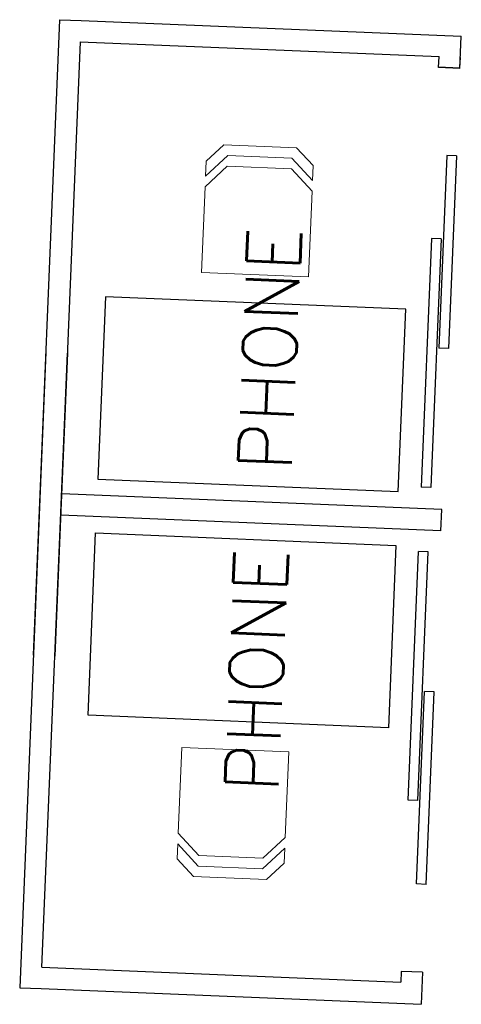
# Model space of a CAD drawing. Header units: millimetres. Extents: x 941089 to 2922714, y 799810 to 1997150.
# Tile 99 of 99: x 2915308 to 2917370, y 1002791 to 1007389. Entities that reach past the tile are written whole.
import ezdxf
from ezdxf.enums import TextEntityAlignment as Align

# ---------------------------------------------------------------- set-up
doc = ezdxf.new("R2010")
doc.units = ezdxf.units.MM
doc.header["$LTSCALE"] = 10
doc.linetypes.add('DASHDOT', pattern=[1, 0.5, -0.25, 0, -0.25])
doc.linetypes.add('FO-00 - FURN$0$HIDDEN2', pattern=[0.1875, 0.125, -0.0625])
for name, color, linetype in [('FO-00 - FURN$0$A223G-WALL-PART', 3, 'Continuous'), ('FO-00 - FURN$0$A700G-FUR-GEN', 1, 'Continuous'), ('REVISION', 1, 'DASHDOT')]:
    doc.layers.add(name, color=color, linetype=linetype)
doc.layers.add('FO-00 - FURN$0$FIT OUT HATCH', color=7, linetype='FO-00 - FURN$0$HIDDEN2', true_color=0xc8e389)
doc.styles.add('FO-00 - FURN$0$Standard', font='romans.shx', dxfattribs={"width": 0.6})

# ---------------------------------------------------------------- blocks, each defined once
blk = doc.blocks.new('FO-00 - FURN$0$A$C41051455')
at = {"linetype": 'Continuous', "lineweight": 0}
for p in [(0, 500), (400, 0)]:
    blk.add_line(p, (0, 0), dxfattribs=at)
at = {"lineweight": 0}
for p, q in [((400, 500), (0, 500)), ((400, 500), (500, 400)), ((550, 400), (450, 500)), ((450, 500), (520, 500)), ((600, 420), (520, 500)), ((600, 80), (600, 420)), ((500, 400), (500, 100)), ((550, 100), (550, 400)), ((400, 0), (500, 100)), ((450, 0), (550, 100)), ((520, 0), (600, 80)), ((450, 0), (520, 0))]:
    blk.add_line(p, q, dxfattribs=at)
blk = doc.blocks.new('FO-00 - FURN$0$A$C0576094D')
at = {"layer": 'FO-00 - FURN$0$A223G-WALL-PART'}
for p, q in [((77424.8, -1936798.3), (74454.8, -1936798.3)), ((74454.8, -1936798.3), (74454.8, -1936898.3)), ((76008.8, -1936798.3), (78978.7, -1936798.3)), ((78978.7, -1936798.3), (78978.7, -1936898.3)), ((74454.8, -1936898.3), (74454.8, -1938675.3, 0)), ((74554.8, -1936898.3), (74554.8, -1938575.3, 0)), ((74554.8, -1936898.3), (77424.8, -1936898.3)), ((78878.7, -1936898.3), (76008.8, -1936898.3)), ((76666.8, -1938675.3, 0), (76666.9, -1936899.7)), ((76766.8, -1938675.3, 0), (76766.9, -1936899.7)), ((78878.7, -1936898.3), (78880, -1938575.3, 0)), ((78978.7, -1936898.3), (78978.7, -1938675.3, 0)), ((74604.8, -1938575.3, 0), (74554.8, -1938575.3, 0)), ((74604.8, -1938675.3, 0), (74604.8, -1938575.3, 0)), ((75404.8, -1938575.3, 0), (76567.4, -1938575.3, 0)), ((75404.8, -1938620.3), (75404.8, -1938575.3, 0)), ((76567.4, -1938620.3), (76567.4, -1938575.3, 0)), ((76567.4, -1938620.3), (76567.4, -1938575.3, 0)), ((78030, -1938575.3, 0), (76867.4, -1938575.3, 0)), ((76867.4, -1938620.3), (76867.4, -1938575.3, 0)), ((76867.4, -1938620.3), (76867.4, -1938575.3, 0)), ((78030, -1938620.3), (78030, -1938575.3, 0)), ((78828.7, -1938675.3, 0), (78828.7, -1938575.3, 0)), ((78828.7, -1938575.3, 0), (78878.7, -1938575.3, 0)), ((78830, -1938675.3), (78830, -1938575.3, 0)), ((78830, -1938575.3, 0), (78880, -1938575.3, 0)), ((75404.8, -1938620.3), (76567.4, -1938620.3)), ((78030, -1938620.3), (76867.4, -1938620.3)), ((75015.4, -1938630.3, 0), (75915.4, -1938630.3, 0)), ((75015.4, -1938675.3), (75015.4, -1938630.3, 0)), ((75915.4, -1938675.3), (75915.4, -1938630.3, 0)), ((78419.4, -1938630.3, 0), (77519.4, -1938630.3, 0)), ((77519.4, -1938675.3), (77519.4, -1938630.3, 0)), ((78419.4, -1938675.3), (78419.4, -1938630.3, 0)), ((74604.8, -1938675.3, 0), (74454.8, -1938675.3, 0)), ((75015.4, -1938675.3), (75915.4, -1938675.3)), ((76666.8, -1938675.3, 0), (76766.8, -1938675.3, 0)), ((78419.4, -1938675.3), (77519.4, -1938675.3)), ((78828.7, -1938675.3, 0), (78978.7, -1938675.3, 0)), ((78830, -1938675.3, 0), (78880, -1938675.4, 0))]:
    blk.add_line(p, q, dxfattribs=at)
blk.add_lwpolyline([(77424.8, -1936898.3), (76724.8, -1936898.3)], dxfattribs=at)
at = {"layer": 'FO-00 - FURN$0$A700G-FUR-GEN', "elevation": 0}
for points in [[(76591.1, -1938468.4), (75739.1, -1938468.3), (75739.2, -1937064.6), (76591.2, -1937064.7)], [(76842.4, -1938468.4), (77694.5, -1938468.5), (77694.6, -1937064.8), (76842.6, -1937064.7)]]:
    blk.add_lwpolyline(points, close=True, dxfattribs=at)
at = {"layer": 'FO-00 - FURN$0$A700G-FUR-GEN', "xscale": -1, "rotation": 359.995002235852}
blk.add_blockref('FO-00 - FURN$0$A$C41051455', (75606.6, -1938008.4), dxfattribs=at)
at = {"layer": 'FO-00 - FURN$0$A700G-FUR-GEN', "rotation": 359.995002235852}
blk.add_blockref('FO-00 - FURN$0$A$C41051455', (77827, -1938008.6), dxfattribs=at)
at = {"layer": 'FO-00 - FURN$0$A223G-WALL-PART', "style": 'FO-00 - FURN$0$Standard'}
for p in [(75979.9, -1937841.7, 0), (77482, -1937841.7, 0)]:
    blk.add_text('PHONE', height=250, rotation=0, dxfattribs=at).set_placement(p, align=Align.MIDDLE_CENTER)
blk = doc.blocks.new('FO-00 - FURN')
at = {"layer": 'FO-00 - FURN$0$FIT OUT HATCH', "rotation": 87.63374176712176}
blk.add_blockref('FO-00 - FURN$0$A$C0576094D', (977087.4, 1008442.3), dxfattribs=at)

msp = doc.modelspace()

# ---------------------------------------------------------------- block references
at = {"layer": 'REVISION'}
msp.add_blockref('FO-00 - FURN', (0, 0), dxfattribs=at)

doc.saveas('drawing.dxf')
